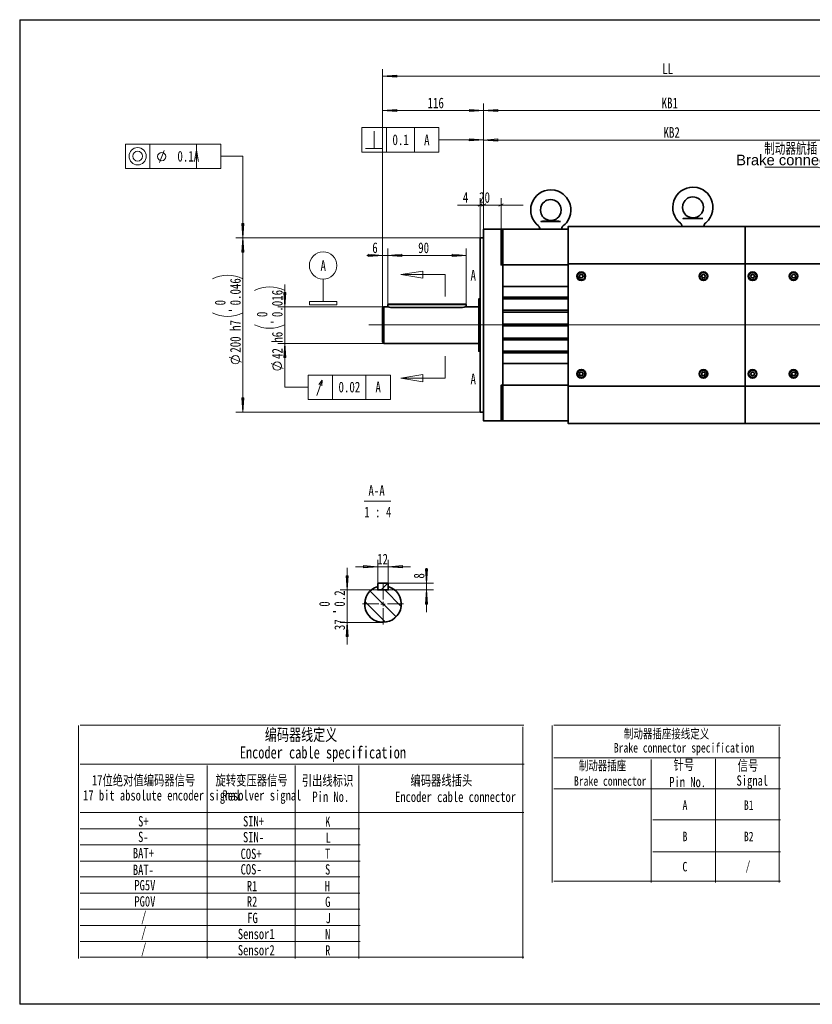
# Model space of a CAD drawing. Header units: millimetres. Extents: x 0 to 16.2, y 0 to 11.1.
# Tile 1 of 5: x 0 to 8.9, y 0 to 11.1. Entities that reach past the tile are written whole.
import ezdxf

# ---------------------------------------------------------------- set-up
doc = ezdxf.new("R2010")
doc.units = ezdxf.units.MM
doc.styles.add('PDF Helvetica', font='arial.ttf')
doc.styles.add('PDF HYSWLongFangSong', font='hyswlongfangsong.ttf')
doc.styles.add('PDF 汉仪长仿宋体', font='hyswlongfangsong.ttf')

msp = doc.modelspace()

# ---------------------------------------------------------------- linework, layer by layer
for p, q in [((-0.023, 11.145), (-0.023, 0.028)), ((-0.023, 11.145), (16.191, 11.145)), ((16.191, 0.028), (-0.023, 0.028))]:
    msp.add_line(p, q)
at = {"color": 7, "lineweight": 18}
for points in [[(4.071, 10.197), (4.071, 7.889), (4.071, 10.585)], [(10.626, 10.506), (4.071, 10.506)], [(5.212, 10.118), (4.071, 10.118)], [(5.212, 9.131), (5.212, 8.779), (5.212, 10.197)], [(5.212, 9.865), (5.212, 8.779), (5.212, 10.197)], [(5.212, 10.118), (10.253, 10.118)], [(4.708, 9.926), (3.84, 9.926), (3.84, 9.65), (4.708, 9.65)], [(4.433, 9.926), (4.433, 9.65)], [(4.433, 9.926), (4.433, 9.65)], [(4.708, 9.926), (4.708, 9.65)], [(3.976, 9.692), (3.976, 9.886)], [(4.708, 9.789), (5.212, 9.788)], [(5.212, 9.786), (9.799, 9.786)], [(2.246, 9.74), (1.172, 9.74), (1.172, 9.465), (2.246, 9.465)], [(1.971, 9.74), (1.971, 9.465)], [(1.971, 9.74), (1.971, 9.465)], [(2.246, 9.74), (2.246, 9.465)], [(3.879, 9.692), (4.075, 9.692)], [(1.554, 9.533), (1.607, 9.667)], [(2.496, 6.712), (2.496, 8.682), (2.496, 9.603), (2.246, 9.603)], [(8.385, 9.478), (8.99, 9.478), (9.679, 9.182)], [(5.174, 8.682), (5.174, 9.131)], [(5.212, 8.779), (5.212, 9.131)], [(5.41, 8.779), (5.41, 9.131)], [(5.462, 9.051), (5.212, 9.051), (5.174, 9.051), (4.918, 9.051)], [(4.962, 9.051), (5.212, 9.051), (5.41, 9.051), (5.66, 9.051)], [(5.15, 9.04), (5.197, 9.064)], [(5.189, 9.04), (5.236, 9.064)], [(5.236, 9.064), (5.189, 9.04)], [(5.433, 9.064), (5.386, 9.04)], [(5.174, 8.682), (2.418, 8.682)], [(4.071, 7.889), (4.071, 8.562)], [(5.015, 7.928), (5.015, 8.562)], [(4.381, 8.483), (4.131, 8.483), (4.071, 8.483), (3.894, 8.483)], [(4.131, 8.483), (5.015, 8.483)], [(4.778, 8.018), (4.778, 8.268), (4.278, 8.268)], [(2.968, 8.154), (2.968, 7.904), (2.968, 7.49), (2.968, 7.24)], [(3.401, 7.964), (3.401, 8.214)], [(4.086, 7.904), (2.89, 7.904)], [(3.918, 7.698), (10.328, 7.698)], [(4.086, 7.49), (2.89, 7.49)], [(2.968, 7.49), (2.968, 6.996), (3.231, 6.996)], [(4.778, 7.347), (4.778, 7.097), (4.278, 7.097)], [(2.479, 7.278), (2.342, 7.333)], [(2.951, 7.207), (2.814, 7.262)], [(4.16, 7.133), (3.231, 7.133), (3.231, 6.858), (4.16, 6.858)], [(3.883, 7.133), (3.883, 6.858)], [(3.883, 7.133), (3.883, 6.858)], [(4.16, 7.133), (4.16, 6.858)], [(3.331, 6.901), (3.392, 7.075)], [(3.386, 7.012), (3.392, 7.075), (3.354, 7.025)], [(5.174, 6.712), (2.418, 6.712)], [(3.864, 5.71), (4.167, 5.71)], [(4.018, 4.778), (4.018, 5.047)], [(4.136, 4.778), (4.136, 5.047)], [(3.672, 4.09), (3.672, 4.34), (3.672, 4.706), (3.672, 4.956)], [(3.768, 4.969), (4.018, 4.969), (4.136, 4.969), (4.386, 4.969)], [(4.569, 4.456), (4.569, 4.706), (4.569, 4.783), (4.569, 4.954)], [(4.058, 4.706), (4.133, 4.781)], [(4.131, 4.783), (4.647, 4.783)], [(4.018, 4.706), (3.593, 4.706)], [(4.224, 4.401), (3.931, 4.694)], [(4.078, 4.598), (4.078, 4.78)], [(4.282, 4.519), (4.097, 4.706)], [(4.136, 4.706), (4.647, 4.706)], [(4.106, 4.343), (3.872, 4.575)], [(4.053, 4.547), (4.078, 4.547), (4.078, 4.572)], [(4.029, 4.548), (3.847, 4.548)], [(4.101, 4.547), (4.078, 4.547), (4.078, 4.524)], [(4.078, 4.499), (4.078, 4.317)], [(4.127, 4.548), (4.309, 4.548)], [(4.078, 4.34), (3.593, 4.34)]]:
    msp.add_lwpolyline(points, dxfattribs=at)
for points in [[(4.071, 10.506), (4.232, 10.518), (4.232, 10.494)], [(4.071, 10.118), (4.232, 10.131), (4.232, 10.107)], [(5.212, 10.118), (5.053, 10.107), (5.053, 10.131)], [(5.212, 10.118), (5.374, 10.131), (5.374, 10.107)], [(4.117, 9.65), (4.117, 9.926), (3.84, 9.926), (3.84, 9.65)], [(4.708, 9.65), (4.708, 9.926)], [(5.212, 9.788), (5.051, 9.776), (5.053, 9.8)], [(5.212, 9.786), (5.374, 9.799), (5.374, 9.775)], [(1.447, 9.465), (1.447, 9.74), (1.172, 9.74), (1.172, 9.465)], [(2.246, 9.465), (2.246, 9.74)], [(2.496, 8.682), (2.485, 8.842), (2.508, 8.842)], [(2.496, 8.682), (2.508, 8.521), (2.485, 8.521)], [(4.131, 8.562), (4.131, 7.928)], [(4.071, 8.483), (3.91, 8.472), (3.91, 8.496)], [(4.131, 8.483), (4.29, 8.496), (4.29, 8.472)], [(4.131, 8.483), (4.29, 8.496), (4.29, 8.472)], [(5.015, 8.483), (4.856, 8.472), (4.856, 8.496)], [(4.278, 8.268), (4.528, 8.307), (4.528, 8.228)], [(2.968, 7.904), (2.957, 8.064), (2.981, 8.064)], [(3.246, 7.924), (3.246, 7.964), (3.557, 7.964), (3.557, 7.924)], [(2.968, 7.49), (2.981, 7.329), (2.957, 7.329)], [(2.968, 7.49), (2.981, 7.329), (2.957, 7.329)], [(3.506, 6.858), (3.506, 7.133), (3.231, 7.133), (3.231, 6.858)], [(4.16, 6.858), (4.16, 7.133)], [(4.278, 7.097), (4.528, 7.137), (4.528, 7.057)], [(2.496, 6.712), (2.485, 6.874), (2.508, 6.874)], [(4.018, 4.969), (3.857, 4.957), (3.857, 4.981)], [(4.136, 4.969), (4.297, 4.981), (4.297, 4.957)], [(4.569, 4.783), (4.557, 4.944), (4.581, 4.944)], [(3.672, 4.706), (3.661, 4.865), (3.685, 4.865)], [(4.569, 4.706), (4.581, 4.544), (4.557, 4.544)], [(3.672, 4.34), (3.685, 4.181), (3.661, 4.181)]]:
    msp.add_lwpolyline(points, close=True, dxfattribs=at)
at = {"color": 7, "lineweight": 35}
for points in [[(7.696, 8.81), (7.697, 8.81), (7.697, 8.811), (7.699, 8.811), (7.699, 8.812), (7.699, 8.817), (7.7, 8.825), (7.704, 8.835), (7.711, 8.843), (7.714, 8.846), (7.719, 8.85), (7.736, 8.865), (7.751, 8.882), (7.771, 8.911), (7.786, 8.943), (7.797, 8.978), (7.801, 9.014), (7.801, 9.051), (7.794, 9.086), (7.782, 9.119), (7.767, 9.149), (7.754, 9.165), (7.738, 9.185), (7.714, 9.206), (7.689, 9.222), (7.658, 9.237), (7.621, 9.249), (7.575, 9.253, 0.717593), (7.436, 8.846), (7.437, 8.844), (7.444, 8.836), (7.45, 8.828), (7.451, 8.818), (7.451, 8.812), (7.451, 8.811), (7.453, 8.81), (7.454, 8.81)], [(6.108, 8.817), (6.115, 8.821), (6.132, 8.836), (6.147, 8.853), (6.167, 8.882), (6.182, 8.914), (6.193, 8.949), (6.197, 8.985), (6.196, 9.021), (6.189, 9.057), (6.178, 9.09), (6.161, 9.119), (6.15, 9.136), (6.133, 9.154), (6.11, 9.176), (6.085, 9.193), (6.054, 9.208), (6.017, 9.219), (5.971, 9.224, 0.714211), (5.832, 8.817), (5.833, 8.815), (5.84, 8.807), (5.844, 8.797), (5.847, 8.789), (5.847, 8.782), (5.847, 8.781), (5.849, 8.781), (5.85, 8.779)]]:
    msp.add_lwpolyline(points, format="xyb", dxfattribs=at)
for points in [[(7.575, 9.144), (7.596, 9.142), (7.613, 9.137), (7.639, 9.125), (7.654, 9.114), (7.667, 9.101), (7.685, 9.068), (7.693, 9.032), (7.689, 8.994), (7.674, 8.962), (7.664, 8.949), (7.647, 8.932), (7.635, 8.924), (7.618, 8.917), (7.599, 8.91), (7.575, 8.908), (7.554, 8.91), (7.538, 8.914), (7.511, 8.926), (7.496, 8.939), (7.483, 8.951), (7.465, 8.983), (7.457, 9.019), (7.461, 9.057), (7.475, 9.09), (7.486, 9.103), (7.503, 9.119), (7.515, 9.128), (7.532, 9.136), (7.551, 9.142)], [(5.971, 9.114), (5.992, 9.112), (6.008, 9.108), (6.033, 9.096), (6.05, 9.083), (6.063, 9.071), (6.081, 9.039), (6.089, 9.003), (6.085, 8.965), (6.069, 8.932), (6.06, 8.919), (6.043, 8.903), (6.031, 8.894), (6.014, 8.886), (5.994, 8.881), (5.971, 8.878), (5.95, 8.881), (5.933, 8.885), (5.907, 8.897), (5.892, 8.908), (5.879, 8.922), (5.861, 8.954), (5.853, 8.99), (5.857, 9.028), (5.871, 9.06), (5.881, 9.074), (5.899, 9.09), (5.911, 9.099), (5.928, 9.106), (5.947, 9.112)], [(7.686, 8.899), (7.671, 8.899), (7.657, 8.899), (7.654, 8.899), (7.638, 8.899), (7.618, 8.899), (7.597, 8.899), (7.575, 8.899), (7.553, 8.899), (7.532, 8.899), (7.513, 8.899), (7.496, 8.899), (7.49, 8.899), (7.478, 8.899), (7.464, 8.899), (7.483, 8.899), (7.503, 8.9), (7.542, 8.904), (7.556, 8.906), (7.571, 8.907), (7.574, 8.907), (7.575, 8.907), (7.576, 8.907), (7.579, 8.907), (7.594, 8.906), (7.608, 8.904), (7.647, 8.9), (7.665, 8.899)], [(6.082, 8.868), (6.067, 8.868), (6.053, 8.868), (6.05, 8.868), (6.033, 8.868), (6.014, 8.868), (5.993, 8.868), (5.971, 8.868), (5.949, 8.868), (5.926, 8.868), (5.907, 8.868), (5.892, 8.868), (5.885, 8.868), (5.874, 8.868), (5.86, 8.868), (5.879, 8.869), (5.899, 8.871), (5.938, 8.874), (5.951, 8.875), (5.967, 8.876), (5.969, 8.878), (5.971, 8.878), (5.972, 8.878), (5.975, 8.876), (5.989, 8.875), (6.004, 8.874), (6.042, 8.871), (6.061, 8.869)], [(5.429, 8.381), (5.429, 8.386), (5.429, 8.397), (5.429, 8.407), (5.429, 8.418), (5.429, 8.428), (5.429, 8.437), (5.429, 8.447), (5.429, 8.453), (5.429, 8.454), (5.429, 8.456), (5.429, 8.457), (5.429, 8.458), (5.429, 8.46), (5.429, 8.461), (5.429, 8.462), (5.429, 8.779), (5.41, 8.779), (5.41, 8.778), (5.41, 8.772), (5.41, 8.764), (5.41, 8.75), (5.41, 8.735), (5.41, 8.715), (5.41, 8.693), (5.41, 8.668), (5.41, 8.642), (5.41, 8.612), (5.41, 8.582), (5.41, 8.55), (5.41, 8.518), (5.41, 8.485), (5.41, 8.376), (5.429, 8.376), (5.429, 8.378), (5.429, 8.379)], [(6.338, 8.249), (6.326, 8.229), (6.304, 8.228), (6.292, 8.247), (6.303, 8.268), (6.326, 8.268)], [(6.315, 8.229), (6.318, 8.229), (6.321, 8.229), (6.324, 8.231), (6.325, 8.232), (6.328, 8.233), (6.329, 8.235), (6.331, 8.236), (6.332, 8.239), (6.333, 8.242), (6.335, 8.243), (6.335, 8.246), (6.335, 8.249), (6.335, 8.251), (6.333, 8.254), (6.333, 8.256), (6.332, 8.258), (6.331, 8.261), (6.329, 8.262), (6.326, 8.264), (6.325, 8.265), (6.322, 8.267), (6.319, 8.268), (6.317, 8.268), (6.315, 8.268), (6.313, 8.268), (6.31, 8.267), (6.307, 8.267), (6.306, 8.265), (6.303, 8.264), (6.301, 8.262), (6.299, 8.26), (6.297, 8.258), (6.297, 8.256), (6.296, 8.253), (6.296, 8.25), (6.296, 8.249), (6.296, 8.246), (6.296, 8.243), (6.297, 8.24), (6.299, 8.237), (6.3, 8.236), (6.301, 8.235), (6.303, 8.232), (6.306, 8.231), (6.308, 8.231), (6.31, 8.229), (6.313, 8.229)], [(7.715, 8.253), (7.708, 8.231), (7.685, 8.226), (7.671, 8.244), (7.678, 8.265), (7.7, 8.269)], [(7.697, 8.229), (7.699, 8.229), (7.701, 8.231), (7.704, 8.232), (7.706, 8.233), (7.707, 8.235), (7.71, 8.237), (7.711, 8.239), (7.711, 8.242), (7.713, 8.244), (7.713, 8.247), (7.713, 8.249), (7.713, 8.251), (7.711, 8.254), (7.711, 8.257), (7.71, 8.258), (7.708, 8.261), (7.707, 8.262), (7.704, 8.264), (7.701, 8.265), (7.7, 8.267), (7.697, 8.268), (7.694, 8.268), (7.692, 8.268), (7.689, 8.268), (7.687, 8.267), (7.685, 8.267), (7.682, 8.265), (7.681, 8.264), (7.678, 8.261), (7.676, 8.26), (7.675, 8.257), (7.675, 8.256), (7.674, 8.253), (7.674, 8.25), (7.674, 8.247), (7.674, 8.244), (7.674, 8.242), (7.675, 8.24), (7.676, 8.237), (7.678, 8.236), (7.679, 8.233), (7.682, 8.232), (7.685, 8.231), (7.686, 8.229), (7.689, 8.229), (7.692, 8.229), (7.694, 8.229)], [(8.233, 8.233), (8.228, 8.254), (8.244, 8.271), (8.265, 8.264), (8.271, 8.242), (8.254, 8.226)], [(8.243, 8.229), (8.246, 8.229), (8.249, 8.229), (8.251, 8.229), (8.254, 8.229), (8.256, 8.231), (8.258, 8.231), (8.261, 8.232), (8.262, 8.235), (8.264, 8.236), (8.265, 8.237), (8.267, 8.24), (8.268, 8.243), (8.268, 8.246), (8.269, 8.247), (8.268, 8.25), (8.268, 8.253), (8.268, 8.256), (8.267, 8.258), (8.265, 8.26), (8.264, 8.262), (8.261, 8.264), (8.26, 8.265), (8.257, 8.267), (8.254, 8.267), (8.253, 8.268), (8.25, 8.268), (8.247, 8.268), (8.244, 8.268), (8.242, 8.267), (8.24, 8.265), (8.237, 8.264), (8.236, 8.262), (8.233, 8.261), (8.232, 8.258), (8.231, 8.257), (8.231, 8.254), (8.229, 8.251), (8.229, 8.249), (8.229, 8.246), (8.231, 8.243), (8.231, 8.242), (8.232, 8.239), (8.233, 8.236), (8.235, 8.235), (8.236, 8.233), (8.239, 8.232), (8.242, 8.231)], [(8.699, 8.231), (8.689, 8.251), (8.703, 8.269), (8.725, 8.267), (8.735, 8.246), (8.721, 8.228)], [(8.696, 8.26), (8.694, 8.258), (8.693, 8.256), (8.693, 8.253), (8.692, 8.25), (8.692, 8.249), (8.692, 8.246), (8.693, 8.243), (8.693, 8.24), (8.694, 8.237), (8.696, 8.236), (8.699, 8.235), (8.7, 8.232), (8.703, 8.231), (8.704, 8.231), (8.707, 8.229), (8.71, 8.229), (8.713, 8.229), (8.715, 8.229), (8.717, 8.229), (8.719, 8.231), (8.722, 8.232), (8.724, 8.233), (8.726, 8.235), (8.728, 8.236), (8.729, 8.239), (8.731, 8.242), (8.731, 8.243), (8.732, 8.246), (8.732, 8.249), (8.731, 8.251), (8.731, 8.254), (8.729, 8.256), (8.729, 8.258), (8.728, 8.261), (8.725, 8.262), (8.724, 8.264), (8.721, 8.265), (8.719, 8.267), (8.717, 8.268), (8.714, 8.268), (8.711, 8.268), (8.708, 8.268), (8.707, 8.267), (8.704, 8.267), (8.701, 8.265), (8.7, 8.264), (8.697, 8.262)], [(6.292, 7.146), (6.304, 7.165), (6.326, 7.165), (6.338, 7.146), (6.326, 7.126), (6.303, 7.126)], [(6.315, 7.165), (6.313, 7.165), (6.31, 7.165), (6.308, 7.164), (6.306, 7.164), (6.303, 7.162), (6.301, 7.16), (6.3, 7.158), (6.299, 7.156), (6.297, 7.154), (6.296, 7.151), (6.296, 7.149), (6.296, 7.146), (6.296, 7.144), (6.296, 7.142), (6.297, 7.139), (6.297, 7.136), (6.299, 7.135), (6.301, 7.132), (6.303, 7.131), (6.306, 7.129), (6.307, 7.128), (6.31, 7.126), (6.313, 7.126), (6.315, 7.126), (6.317, 7.126), (6.319, 7.126), (6.322, 7.128), (6.325, 7.129), (6.326, 7.131), (6.329, 7.132), (6.331, 7.133), (6.332, 7.136), (6.333, 7.137), (6.333, 7.14), (6.335, 7.143), (6.335, 7.146), (6.335, 7.149), (6.335, 7.15), (6.333, 7.153), (6.332, 7.156), (6.331, 7.157), (6.329, 7.16), (6.328, 7.161), (6.325, 7.162), (6.324, 7.164), (6.321, 7.165), (6.318, 7.165)], [(7.671, 7.15), (7.685, 7.168), (7.708, 7.164), (7.715, 7.142), (7.7, 7.125), (7.678, 7.129)], [(7.697, 7.165), (7.694, 7.165), (7.692, 7.165), (7.689, 7.165), (7.686, 7.164), (7.685, 7.164), (7.682, 7.162), (7.679, 7.161), (7.678, 7.158), (7.676, 7.157), (7.675, 7.154), (7.674, 7.151), (7.674, 7.15), (7.674, 7.147), (7.674, 7.144), (7.674, 7.142), (7.675, 7.139), (7.675, 7.137), (7.676, 7.135), (7.678, 7.133), (7.681, 7.131), (7.682, 7.129), (7.685, 7.128), (7.687, 7.128), (7.689, 7.126), (7.692, 7.126), (7.694, 7.126), (7.697, 7.126), (7.7, 7.128), (7.701, 7.128), (7.704, 7.129), (7.707, 7.132), (7.708, 7.133), (7.71, 7.135), (7.711, 7.137), (7.711, 7.14), (7.713, 7.143), (7.713, 7.144), (7.713, 7.147), (7.713, 7.15), (7.711, 7.153), (7.711, 7.156), (7.71, 7.157), (7.707, 7.16), (7.706, 7.161), (7.704, 7.162), (7.701, 7.164), (7.699, 7.165)], [(8.265, 7.131), (8.244, 7.124), (8.228, 7.139), (8.233, 7.161), (8.254, 7.168), (8.271, 7.153)], [(8.236, 7.132), (8.237, 7.131), (8.24, 7.129), (8.242, 7.128), (8.244, 7.126), (8.247, 7.126), (8.25, 7.126), (8.253, 7.126), (8.254, 7.128), (8.257, 7.128), (8.26, 7.129), (8.261, 7.131), (8.264, 7.132), (8.265, 7.135), (8.267, 7.136), (8.268, 7.139), (8.268, 7.142), (8.268, 7.144), (8.269, 7.146), (8.268, 7.149), (8.268, 7.151), (8.267, 7.154), (8.265, 7.156), (8.264, 7.158), (8.262, 7.16), (8.261, 7.162), (8.258, 7.164), (8.256, 7.164), (8.254, 7.165), (8.251, 7.165), (8.249, 7.165), (8.246, 7.165), (8.243, 7.165), (8.242, 7.164), (8.239, 7.162), (8.236, 7.161), (8.235, 7.16), (8.233, 7.157), (8.232, 7.156), (8.231, 7.153), (8.231, 7.15), (8.229, 7.149), (8.229, 7.146), (8.229, 7.143), (8.231, 7.14), (8.231, 7.137), (8.232, 7.136), (8.233, 7.133)], [(8.725, 7.128), (8.703, 7.125), (8.689, 7.143), (8.699, 7.164), (8.721, 7.167), (8.735, 7.149)], [(8.728, 7.158), (8.726, 7.16), (8.724, 7.161), (8.722, 7.162), (8.719, 7.164), (8.717, 7.165), (8.715, 7.165), (8.713, 7.165), (8.71, 7.165), (8.707, 7.165), (8.704, 7.164), (8.703, 7.164), (8.7, 7.162), (8.699, 7.16), (8.696, 7.158), (8.694, 7.156), (8.693, 7.154), (8.693, 7.151), (8.692, 7.149), (8.692, 7.146), (8.692, 7.144), (8.693, 7.142), (8.693, 7.139), (8.694, 7.136), (8.696, 7.135), (8.697, 7.132), (8.7, 7.131), (8.701, 7.129), (8.704, 7.128), (8.707, 7.126), (8.708, 7.126), (8.711, 7.126), (8.714, 7.126), (8.717, 7.126), (8.719, 7.128), (8.721, 7.129), (8.724, 7.131), (8.725, 7.132), (8.728, 7.133), (8.729, 7.136), (8.729, 7.137), (8.731, 7.14), (8.731, 7.143), (8.732, 7.146), (8.732, 7.149), (8.731, 7.151), (8.731, 7.153), (8.729, 7.156)], [(4.024, 4.783), (4.131, 4.783), (4.136, 4.778), (4.136, 4.711), (4.131, 4.706), (4.024, 4.706), (4.018, 4.711), (4.018, 4.778)]]:
    msp.add_lwpolyline(points, close=True, dxfattribs=at)
for points in [[(6.11, 8.817), (6.106, 8.814), (6.1, 8.806), (6.096, 8.796), (6.094, 8.786), (6.094, 8.782), (6.093, 8.782), (6.093, 8.781), (6.092, 8.781), (6.092, 8.779)], [(10.006, 8.607), (10.006, 8.81), (9.1, 8.81), (8.165, 8.81), (6.168, 8.81), (6.168, 8.389), (6.168, 7.006), (8.165, 7.006), (8.165, 6.585), (9.1, 6.585), (9.1, 7.006), (9.1, 8.389), (8.165, 8.389), (8.165, 7.006), (9.1, 7.006), (9.1, 8.389), (10.006, 8.287), (10.006, 8.607), (9.944, 8.607), (9.1, 8.81), (9.1, 8.389), (9.1, 8.81)], [(8.165, 8.81), (8.165, 8.389)], [(5.212, 8.682), (5.174, 8.682), (5.174, 8.679), (5.174, 8.675), (5.174, 8.665), (5.174, 8.654), (5.174, 8.639), (5.174, 8.619), (5.174, 8.597), (5.174, 8.572), (5.174, 8.544), (5.174, 8.514), (5.174, 8.479), (5.174, 8.443), (5.174, 8.403), (5.174, 8.361), (5.174, 8.317), (5.174, 8.271), (5.174, 8.222), (5.174, 8.172), (5.174, 8.121), (5.174, 8.067), (5.174, 8.012), (5.174, 7.957), (5.174, 7.9), (5.174, 7.843), (5.174, 7.785), (5.174, 7.726), (5.174, 7.668), (5.174, 7.61), (5.174, 7.551), (5.174, 7.494), (5.174, 7.437), (5.174, 7.382), (5.174, 7.328), (5.174, 7.274), (5.174, 7.222), (5.174, 7.172), (5.174, 7.124), (5.174, 7.076), (5.174, 7.033), (5.174, 6.99), (5.174, 6.951), (5.174, 6.915), (5.174, 6.881), (5.174, 6.85), (5.174, 6.821), (5.174, 6.796), (5.174, 6.775), (5.174, 6.756), (5.174, 6.74), (5.174, 6.728), (5.174, 6.719), (5.174, 6.715), (5.174, 6.712), (5.212, 6.712)], [(5.41, 6.614), (5.212, 6.614), (5.212, 6.617), (5.212, 6.622), (5.212, 6.631), (5.212, 6.643), (5.212, 6.66), (5.212, 6.679), (5.212, 6.701), (5.212, 6.725), (5.212, 6.753), (5.212, 6.782), (5.212, 6.812), (5.212, 6.844), (5.212, 6.876), (5.212, 6.91), (5.212, 8.485), (5.212, 8.518), (5.212, 8.55), (5.212, 8.582), (5.212, 8.612), (5.212, 8.642), (5.212, 8.668), (5.212, 8.693), (5.212, 8.715), (5.212, 8.735), (5.212, 8.75), (5.212, 8.764), (5.212, 8.772), (5.212, 8.778), (5.212, 8.779), (5.41, 8.779)], [(6.168, 8.779), (6.053, 8.779), (6.04, 8.779), (6.022, 8.779), (6.003, 8.779), (5.982, 8.779), (5.96, 8.779), (5.939, 8.779), (5.919, 8.779), (5.9, 8.779), (5.889, 8.779), (5.429, 8.779)], [(5.429, 8.74), (5.429, 8.462)], [(5.41, 8.457), (5.429, 8.457)], [(5.429, 8.453), (5.429, 8.443), (5.429, 8.435), (5.429, 8.426), (5.429, 8.418), (5.429, 8.408), (5.429, 8.4), (5.429, 8.39), (5.429, 8.381)], [(6.168, 8.376), (5.429, 8.376), (5.429, 7.018), (5.41, 7.018), (5.41, 6.91), (5.41, 6.876), (5.41, 6.844), (5.41, 6.812), (5.41, 6.782), (5.41, 6.753), (5.41, 6.725), (5.41, 6.701), (5.41, 6.679), (5.41, 6.66), (5.41, 6.643), (5.41, 6.631), (5.41, 6.622), (5.41, 6.617), (5.41, 6.614), (5.429, 6.614), (5.429, 6.932), (5.429, 6.933), (5.429, 6.935), (5.429, 6.936), (5.429, 6.937), (5.429, 6.939), (5.429, 6.94), (5.429, 6.942)], [(8.165, 7.006), (8.165, 8.389), (6.168, 8.389)], [(5.429, 8.337), (5.429, 8.169)], [(6.168, 8.131), (5.429, 8.131)], [(6.168, 8.012), (5.429, 8.012)], [(5.158, 7.904), (5.015, 7.904), (5.015, 7.928), (5.01, 7.933), (5.008, 7.933), (5.003, 7.933), (4.994, 7.933), (4.983, 7.933), (4.971, 7.933), (4.957, 7.933), (4.189, 7.933), (4.175, 7.933), (4.163, 7.933), (4.151, 7.933), (4.143, 7.933), (4.138, 7.933), (4.136, 7.933), (4.131, 7.928), (4.131, 7.904), (4.086, 7.904), (4.071, 7.889), (4.071, 7.885), (4.071, 7.878), (4.071, 7.868), (4.071, 7.854), (4.071, 7.837), (4.071, 7.818), (4.071, 7.797), (4.071, 7.774), (4.071, 7.749), (4.071, 7.724), (4.071, 7.697), (4.071, 7.671), (4.071, 7.646), (4.071, 7.621), (4.071, 7.597), (4.071, 7.576), (4.071, 7.557), (4.071, 7.54), (4.071, 7.526), (4.071, 7.517), (4.071, 7.51), (4.071, 7.506), (4.086, 7.49), (5.158, 7.49)], [(4.086, 7.904), (4.086, 7.903), (4.086, 7.897), (4.086, 7.887), (4.086, 7.876), (4.086, 7.861), (4.086, 7.843), (4.086, 7.824), (4.086, 7.8), (4.086, 7.776), (4.086, 7.75), (4.086, 7.724), (4.086, 7.697), (4.086, 7.671), (4.086, 7.643), (4.086, 7.618), (4.086, 7.594), (4.086, 7.571), (4.086, 7.551), (4.086, 7.533), (4.086, 7.518), (4.086, 7.506), (4.086, 7.497), (4.086, 7.492), (4.086, 7.49)], [(5.015, 7.928), (5.014, 7.928), (5.008, 7.928), (4.999, 7.928), (4.986, 7.928), (4.972, 7.928), (4.957, 7.928), (4.189, 7.928), (4.174, 7.928), (4.16, 7.928), (4.147, 7.928), (4.138, 7.928), (4.132, 7.928), (4.131, 7.928)], [(4.131, 7.904), (4.135, 7.903), (4.146, 7.9), (4.161, 7.897), (4.181, 7.896), (4.189, 7.896), (4.957, 7.896), (4.976, 7.896), (4.993, 7.899), (5.006, 7.901), (5.014, 7.903), (5.015, 7.904)], [(5.174, 7.993), (5.158, 7.993), (5.158, 7.992), (5.158, 7.989), (5.158, 7.982), (5.158, 7.971), (5.158, 7.958), (5.158, 7.942), (5.158, 7.922), (5.158, 7.9), (5.158, 7.876), (5.158, 7.85), (5.158, 7.821), (5.158, 7.792), (5.158, 7.761), (5.158, 7.729), (5.158, 7.697), (5.158, 7.665), (5.158, 7.633), (5.158, 7.603), (5.158, 7.574), (5.158, 7.544), (5.158, 7.518), (5.158, 7.494), (5.158, 7.472), (5.158, 7.453), (5.158, 7.436), (5.158, 7.422), (5.158, 7.412), (5.158, 7.406), (5.158, 7.403), (5.158, 7.401), (5.174, 7.401)], [(6.168, 7.993), (5.429, 7.993)], [(6.168, 7.864), (5.429, 7.864)], [(6.168, 7.844), (5.429, 7.844)], [(6.168, 7.707), (5.429, 7.707)], [(6.168, 7.687), (5.429, 7.687)], [(6.168, 7.55), (5.429, 7.55)], [(6.168, 7.529), (5.429, 7.529)], [(6.168, 7.401), (5.429, 7.401)], [(6.168, 7.382), (5.429, 7.382)], [(6.168, 7.264), (5.429, 7.264)], [(5.429, 7.057), (5.429, 7.225)], [(6.168, 7.018), (5.429, 7.018), (5.429, 7.017), (5.429, 7.015), (5.429, 7.014), (5.429, 7.012), (5.429, 7.007), (5.429, 6.997), (5.429, 6.987), (5.429, 6.976), (5.429, 6.967), (5.429, 6.957), (5.429, 6.947), (5.429, 6.942), (5.429, 6.951), (5.429, 6.96), (5.429, 6.968), (5.429, 6.976), (5.429, 6.986), (5.429, 6.994), (5.429, 7.004), (5.429, 7.012)], [(8.165, 6.585), (6.168, 6.585), (6.168, 7.006)], [(5.41, 6.937), (5.429, 6.937)], [(5.429, 6.654), (5.429, 6.932)], [(6.168, 6.614), (5.429, 6.614)]]:
    msp.add_lwpolyline(points, dxfattribs=at)
msp.add_lwpolyline([(4.136, 4.746), (4.136, 4.706), (4.018, 4.706), (4.018, 4.746, 6.865249)], format="xyb", close=True, dxfattribs=at)
at = {"color": 7, "lineweight": 0}
for points in [[(0.642, 3.176), (0.642, 0.544)], [(0.661, 3.178), (5.668, 3.178)], [(5.654, 3.159), (5.654, 0.544)], [(5.987, 3.176), (5.987, 1.403)], [(6.006, 3.178), (8.562, 3.178)], [(8.547, 3.159), (8.547, 1.403)], [(6.006, 2.811), (8.562, 2.811)], [(7.104, 2.792), (7.104, 1.403)], [(7.83, 2.8), (7.83, 1.403)], [(2.093, 2.725), (2.093, 0.544)], [(3.085, 2.725), (3.085, 0.544)], [(6.006, 2.46), (8.562, 2.46)], [(0.661, 2.193), (5.668, 2.193)], [(0.661, 2.01), (3.817, 2.01)], [(7.123, 2.11), (8.562, 2.11)], [(7.123, 1.751), (8.562, 1.751)], [(0.661, 1.468), (3.817, 1.468)], [(6.006, 1.418), (8.562, 1.418)], [(0.661, 1.284), (3.817, 1.284)], [(0.661, 1.101), (3.817, 1.101)], [(0.661, 0.559), (5.668, 0.559)]]:
    msp.add_lwpolyline(points, dxfattribs=at)
at = {"color": 7, "lineweight": 5}
for points in [[(0.661, 2.738), (5.67, 2.738)], [(3.804, 2.724), (3.804, 0.544)], [(0.661, 1.828), (3.82, 1.828)], [(0.661, 1.645), (3.82, 1.645)], [(0.661, 0.919), (3.82, 0.919)], [(0.661, 0.736), (3.82, 0.736)]]:
    msp.add_lwpolyline(points, dxfattribs=at)
at = {"color": 7, "lineweight": 18}
for centre, radius in [((1.308, 9.603), 0.0972), ((1.308, 9.604), 0.0555), ((1.58, 9.599), 0.0464), ((3.401, 8.369), 0.155), ((2.411, 7.305), 0.0476), ((2.883, 7.234), 0.0476)]:
    msp.add_circle(centre, radius, dxfattribs=at)
at = {"color": 7, "lineweight": 35}
for centre, radius in [((6.315, 8.248), 0.0494), ((6.315, 8.248), 0.0419), ((7.693, 8.249), 0.0494), ((7.693, 8.249), 0.0419), ((8.249, 8.248), 0.0493), ((8.249, 8.249), 0.0415), ((8.711, 8.248), 0.0491), ((8.712, 8.249), 0.0417), ((6.315, 7.146), 0.0498), ((6.315, 7.146), 0.0416), ((7.693, 7.146), 0.0492), ((7.692, 7.146), 0.0417), ((8.249, 7.146), 0.0488), ((8.249, 7.146), 0.042), ((8.711, 7.146), 0.0487), ((8.712, 7.146), 0.0416)]:
    msp.add_circle(centre, radius, dxfattribs=at)
at = {"color": 7, "lineweight": 18}
for centre, radius, start, end in [((2.324, 7.887), 0.374, 62.6925, 117.3075), ((2.797, 7.744), 0.385, 63.5703, 116.4297), ((2.324, 8.178), 0.385, 243.5703, 296.4297), ((2.797, 8.046), 0.385, 243.5703, 296.4297)]:
    msp.add_arc(centre, radius, start, end, dxfattribs=at)

# ---------------------------------------------------------------- texts
at = {"color": 7, "attachment_point": 4}
for s, insert, char_height, style in [('LL', (7.229, 10.591), 0.1203, 'PDF HYSWLongFangSong'), ('116', (4.58, 10.204), 0.1203, 'PDF HYSWLongFangSong'), (' KB1', (7.16, 10.204), 0.1203, 'PDF HYSWLongFangSong'), ('KB2', (7.243, 9.872), 0.1203, 'PDF HYSWLongFangSong'), ('0.1', (4.184, 9.788), 0.1203, 'PDF HYSWLongFangSong'), ('A', (4.541, 9.788), 0.12, 'PDF HYSWLongFangSong'), ('0.1A', (1.757, 9.602), 0.1203, 'PDF HYSWLongFangSong'), ('制动器航插', (8.378, 9.685), 0.1203, 'PDF HYSWLongFangSong'), ('Brake connector', (8.063, 9.56), 0.1193, 'PDF Helvetica'), ('4  20', (4.978, 9.137), 0.1203, 'PDF HYSWLongFangSong'), ('6', (3.956, 8.569), 0.12, 'PDF HYSWLongFangSong'), (' 90', (4.413, 8.569), 0.1203, 'PDF HYSWLongFangSong'), ('A', (3.372, 8.368), 0.12, 'PDF HYSWLongFangSong'), ('A', (5.065, 8.259), 0.12, 'PDF HYSWLongFangSong'), ('-', (2.324, 7.876), 0.12, 'PDF HYSWLongFangSong'), ('-', (2.796, 7.745), 0.12, 'PDF HYSWLongFangSong'), ('A', (5.065, 7.089), 0.12, 'PDF HYSWLongFangSong'), ('0.02', (3.575, 6.996), 0.1203, 'PDF HYSWLongFangSong'), ('A', (3.992, 6.996), 0.12, 'PDF HYSWLongFangSong'), ('A-A', (3.913, 5.829), 0.1203, 'PDF HYSWLongFangSong'), ('1 : 4', (3.865, 5.585), 0.1203, 'PDF HYSWLongFangSong'), ('12', (4.011, 5.054), 0.1203, 'PDF HYSWLongFangSong'), ('-', (3.5, 4.475), 0.12, 'PDF HYSWLongFangSong'), ('编码器线定义', (2.744, 3.064), 0.1362, 'PDF 汉仪长仿宋体'), ('制动器插座接线定义', (6.796, 3.077), 0.1071, 'PDF 汉仪长仿宋体'), ('Encoder cable specification', (2.461, 2.852), 0.13616, 'PDF 汉仪长仿宋体'), ('Brake connector specification', (6.682, 2.909), 0.10706, 'PDF 汉仪长仿宋体'), ('制动器插座', (6.287, 2.718), 0.1071, 'PDF 汉仪长仿宋体'), ('针号', (7.356, 2.725), 0.1164, 'PDF 汉仪长仿宋体'), ('信号', (8.08, 2.717), 0.1164, 'PDF 汉仪长仿宋体'), ('17位绝对值编码器信号', (0.792, 2.551), 0.11637, 'PDF 汉仪长仿宋体'), ('旋转变压器信号', (2.187, 2.551), 0.1164, 'PDF 汉仪长仿宋体'), ('引出线标识', (3.16, 2.548), 0.1164, 'PDF 汉仪长仿宋体'), ('编码器线插头', (4.387, 2.549), 0.1164, 'PDF 汉仪长仿宋体'), ('Brake connector', (6.232, 2.548), 0.10706, 'PDF 汉仪长仿宋体'), ('Pin No.', (7.308, 2.537), 0.1164, 'PDF 汉仪长仿宋体'), ('Signal', (8.067, 2.535), 0.1164, 'PDF 汉仪长仿宋体'), ('17 bit absolute encoder signal', (0.692, 2.368), 0.11637, 'PDF 汉仪长仿宋体'), ('Resolver signal', (2.265, 2.368), 0.11637, 'PDF 汉仪长仿宋体'), ('Pin No.', (3.28, 2.371), 0.1164, 'PDF 汉仪长仿宋体'), ('Encoder cable connector', (4.213, 2.369), 0.11637, 'PDF 汉仪长仿宋体'), ('A', (7.458, 2.277), 0.107, 'PDF 汉仪长仿宋体'), ('B1', (8.15, 2.276), 0.1071, 'PDF 汉仪长仿宋体'), ('S+', (1.313, 2.093), 0.1164, 'PDF 汉仪长仿宋体'), ('SIN+', (2.497, 2.093), 0.1164, 'PDF 汉仪长仿宋体'), ('K', (3.424, 2.09), 0.116, 'PDF 汉仪长仿宋体'), ('S-', (1.313, 1.917), 0.1164, 'PDF 汉仪长仿宋体'), ('SIN-', (2.497, 1.914), 0.1164, 'PDF 汉仪长仿宋体'), ('L', (3.43, 1.909), 0.116, 'PDF 汉仪长仿宋体'), ('B', (7.458, 1.923), 0.107, 'PDF 汉仪长仿宋体'), ('B2', (8.15, 1.923), 0.1071, 'PDF 汉仪长仿宋体'), ('BAT+', (1.254, 1.735), 0.1164, 'PDF 汉仪长仿宋体'), ('COS+', (2.47, 1.726), 0.1164, 'PDF 汉仪长仿宋体'), ('T', (3.423, 1.729), 0.116, 'PDF 汉仪长仿宋体'), ('BAT-', (1.254, 1.546), 0.1164, 'PDF 汉仪长仿宋体'), ('COS-', (2.47, 1.551), 0.1164, 'PDF 汉仪长仿宋体'), ('S', (3.423, 1.55), 0.116, 'PDF 汉仪长仿宋体'), ('C', (7.457, 1.581), 0.107, 'PDF 汉仪长仿宋体'), ('/', (8.169, 1.58), 0.107, 'PDF 汉仪长仿宋体'), ('PG5V', (1.271, 1.372), 0.1164, 'PDF 汉仪长仿宋体'), ('R1', (2.54, 1.363), 0.1164, 'PDF 汉仪长仿宋体'), ('H', (3.419, 1.363), 0.116, 'PDF 汉仪长仿宋体'), ('PG0V', (1.271, 1.189), 0.1164, 'PDF 汉仪长仿宋体'), ('R2', (2.54, 1.188), 0.1164, 'PDF 汉仪长仿宋体'), ('G', (3.424, 1.184), 0.116, 'PDF 汉仪长仿宋体'), ('/', (1.347, 1.002), 0.116, 'PDF 汉仪长仿宋体'), ('FG', (2.545, 1.002), 0.1164, 'PDF 汉仪长仿宋体'), ('J', (3.429, 1.001), 0.116, 'PDF 汉仪长仿宋体'), ('/', (1.347, 0.827), 0.116, 'PDF 汉仪长仿宋体'), ('Sensor1', (2.439, 0.821), 0.1164, 'PDF 汉仪长仿宋体'), ('N', (3.424, 0.819), 0.116, 'PDF 汉仪长仿宋体'), ('/', (1.347, 0.643), 0.116, 'PDF 汉仪长仿宋体'), ('Sensor2', (2.439, 0.638), 0.1164, 'PDF 汉仪长仿宋体'), ('R', (3.424, 0.637), 0.116, 'PDF 汉仪长仿宋体')]:
    msp.add_mtext(s, dxfattribs=dict(at, insert=insert, char_height=char_height, style=style))
at = {"color": 7, "attachment_point": 4, "style": 'PDF HYSWLongFangSong'}
for s, insert, char_height, rotation in [('0.046', (2.412, 7.919), 0.1203, 89.9265), ('0.016', (2.884, 7.787), 0.1203, 89.9265), ('0', (2.24, 7.919), 0.12, 90), ('200 h7', (2.412, 7.385), 0.1203, 90), ('0', (2.713, 7.787), 0.12, 90), ('42 h6', (2.885, 7.314), 0.1203, 90), ('8', (4.485, 4.834), 0.12, 90), ('0.2', (3.588, 4.517), 0.1203, 90), ('0', (3.417, 4.517), 0.12, 90), ('37', (3.589, 4.252), 0.1203, 90)]:
    msp.add_mtext(s, dxfattribs=dict(at, insert=insert, char_height=char_height, rotation=rotation))

doc.saveas('drawing.dxf')
